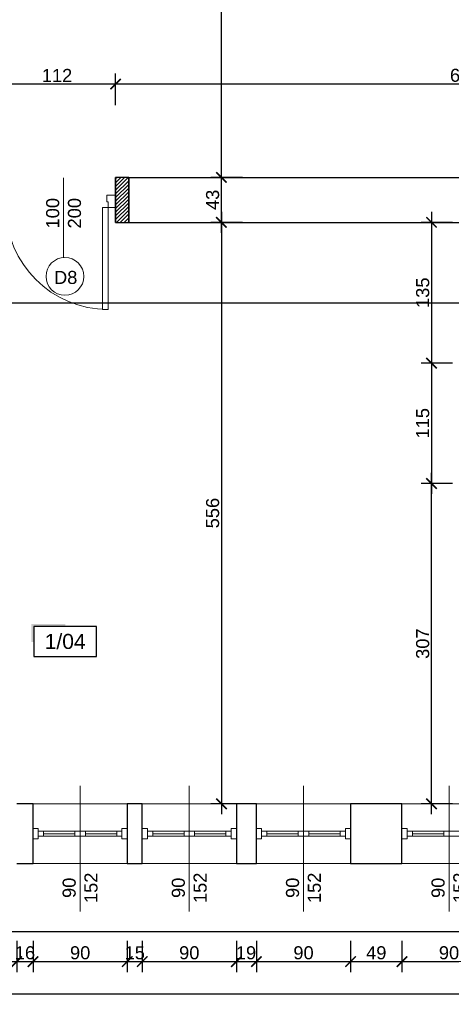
# Model space of a CAD drawing. Header units: millimetres. Extents: x 2709036 to 2756280, y 168165 to 192362.
# Tile 100 of 192: x 2720852 to 2721265, y 185626 to 186567. Entities that reach past the tile are written whole.
import ezdxf
from ezdxf.enums import TextEntityAlignment as Align

# ---------------------------------------------------------------- set-up
doc = ezdxf.new("R2010")
doc.units = ezdxf.units.MM
doc.header["$MEASUREMENT"] = 0
doc.linetypes.add('HIDDEN2', pattern=[4.7625, 3.175, -1.5875])
doc.layers.add('6 - OPISY', color=7, linetype='Continuous')
for name, color, linetype, lineweight in [('__MAZ_OPIS_STOLARKA', 7, 'Continuous', 0), ('__MAZ_SCHODY', 7, 'Continuous', 0), ('__MAZ_STOLARKA DRZWIOWA NOWA', 7, 'Continuous', 9), ('__MAZ_STOLARKA OKIENNA', 7, 'Continuous', 9), ('__MAZ_WYMIARY', 7, 'Continuous', 9), ('__MAZ_ŚCIANY ISTNIEJĄCE', 7, 'Continuous', 30)]:
    doc.layers.add(name, color=color, linetype=linetype, lineweight=lineweight)
doc.styles.add('Arial', font='arial.ttf')
doc.styles.add('Dimensions', font='arial.ttf')
doc.styles.get("Standard").update_dxf_attribs({"font": 'arial.ttf'})
doc.styles.add('styl1', font='arial.ttf')
doc.dimstyles.new('100', dxfattribs={"dimtxt": 10, "dimasz": 10, "dimexe": 18, "dimexo": 15, "dimgap": 9, "dimtad": 1, "dimdec": 1, "dimrnd": 0.5, "dimdsep": 46, "dimtxsty": 'Dimensions', "dimblk": 'ARCHTICK', "dimcen": 9, "dimdle": 10, "dimadec": 1, "dimazin": 2, "dimtfac": 1, "dimtdec": 4, "dimtofl": 0, "dimtmove": 2, "dimatfit": 3, "dimfxl": 1, "dimtolj": 1, "dimtzin": 0, "dimarcsym": 0})

# ---------------------------------------------------------------- blocks, each defined once
blk = doc.blocks.new('*U9')
at = {"ltscale": 10}
blk.add_hatch(color=256, dxfattribs=at).paths.add_polyline_path([(0, 26), (-25, 26), (-27, 26), (-27, 11.46), (-25, 11.46), (-25, 24), (0, 24)])
blk.add_lwpolyline([(-25, 0), (25, 0), (25, 24), (-25, 24)], close=True, dxfattribs=at)
at = {"layer": '6 - OPISY'}
for tag, p in [('NRPOM', (0, 6)), ('WYSPOM', (3.39, -15.66))]:
    blk.add_attdef(tag, text='', height=12, dxfattribs=at).set_placement(p, align=Align.CENTER)
blk = doc.blocks.new('_ArchTick')
at = {"color": 0, "linetype": 'ByBlock', "const_width": 0.15}
blk.add_lwpolyline([(-0.5, -0.5), (0.5, 0.5)], dxfattribs=at)
blk = doc.blocks.new('*D39')
at = {"layer": '__MAZ_WYMIARY', "color": 0, "lineweight": -2}
for p, q in [((2720943.8, 186485.7), (2720943.8, 186515.7)), ((2721612.3, 186485.7), (2721612.3, 186515.7)), ((2721622.3, 186505.7), (2720933.8, 186505.7))]:
    blk.add_line(p, q, dxfattribs=at)
at = {"layer": 'Defpoints', "color": 0, "lineweight": 30}
for p in [(2720943.8, 186505.7), (2720943.8, 186416.55), (2721612.3, 186416.55)]:
    blk.add_point(p, dxfattribs=at)
at = {"layer": '__MAZ_WYMIARY', "color": 0, "lineweight": -2, "xscale": 10, "yscale": 10, "zscale": 10, "rotation": 180}
blk.add_blockref('_ArchTick', (2720943.8, 186505.7), dxfattribs=at)
at = {"layer": '__MAZ_WYMIARY', "color": 0, "lineweight": -2, "xscale": 10, "yscale": 10, "zscale": 10}
blk.add_blockref('_ArchTick', (2721612.3, 186505.7), dxfattribs=at)
at = {"layer": '__MAZ_WYMIARY', "color": 0, "lineweight": 5, "insert": (2721278.05, 186514.08), "char_height": 12.5, "attachment_point": 5, "style": 'Arial'}
blk.add_mtext('\\A1;669', dxfattribs=at)
blk = doc.blocks.new('*D40')
at = {"layer": '__MAZ_WYMIARY', "color": 0, "lineweight": -2}
for p, q in [((2720831.8, 186485.7), (2720831.8, 186515.7)), ((2720943.8, 186485.7), (2720943.8, 186515.7)), ((2720953.8, 186505.7), (2720821.8, 186505.7))]:
    blk.add_line(p, q, dxfattribs=at)
at = {"layer": 'Defpoints', "color": 0, "lineweight": 30}
for p in [(2720831.8, 186505.7), (2720831.8, 186416.55), (2720943.8, 186416.55)]:
    blk.add_point(p, dxfattribs=at)
at = {"layer": '__MAZ_WYMIARY', "color": 0, "lineweight": -2, "xscale": 10, "yscale": 10, "zscale": 10, "rotation": 180}
blk.add_blockref('_ArchTick', (2720831.8, 186505.7), dxfattribs=at)
at = {"layer": '__MAZ_WYMIARY', "color": 0, "lineweight": -2, "xscale": 10, "yscale": 10, "zscale": 10}
blk.add_blockref('_ArchTick', (2720943.8, 186505.7), dxfattribs=at)
at = {"layer": '__MAZ_WYMIARY', "color": 0, "lineweight": 5, "insert": (2720887.8, 186513.98), "char_height": 12.5, "attachment_point": 5, "style": 'Arial'}
blk.add_mtext('\\A1;112', dxfattribs=at)
blk = doc.blocks.new('*D42')
at = {"layer": '__MAZ_WYMIARY', "color": 0, "lineweight": -2}
for p, q in [((2721245.83, 186383.55), (2721245.83, 186228.93)), ((2721265.83, 186373.55), (2721235.83, 186373.55)), ((2721265.83, 186238.93), (2721235.83, 186238.93))]:
    blk.add_line(p, q, dxfattribs=at)
at = {"layer": 'Defpoints', "color": 0, "lineweight": 30}
for p in [(2721306.3, 186373.55), (2721245.83, 186238.93), (2721306.3, 186238.93)]:
    blk.add_point(p, dxfattribs=at)
at = {"layer": '__MAZ_WYMIARY', "color": 0, "lineweight": -2, "xscale": 10, "yscale": 10, "zscale": 10}
for p, rotation in [((2721245.83, 186373.55), 90), ((2721245.83, 186238.93), 270)]:
    blk.add_blockref('_ArchTick', p, dxfattribs=dict(at, rotation=rotation))
at = {"layer": '__MAZ_WYMIARY', "color": 0, "lineweight": 5, "insert": (2721237.45, 186306.24), "char_height": 12.5, "attachment_point": 5, "rotation": 90, "style": 'Arial'}
blk.add_mtext('\\A1;135', dxfattribs=at)
blk = doc.blocks.new('*D43')
at = {"layer": '__MAZ_WYMIARY', "color": 0, "lineweight": -2}
for p, q in [((2721245.83, 186248.93), (2721245.83, 186113.93)), ((2721265.83, 186238.93), (2721235.83, 186238.93)), ((2721265.83, 186123.93), (2721235.83, 186123.93))]:
    blk.add_line(p, q, dxfattribs=at)
at = {"layer": 'Defpoints', "color": 0, "lineweight": 30}
for p in [(2721306.3, 186238.93), (2721245.83, 186123.93), (2721309.3, 186123.93)]:
    blk.add_point(p, dxfattribs=at)
at = {"layer": '__MAZ_WYMIARY', "color": 0, "lineweight": -2, "xscale": 10, "yscale": 10, "zscale": 10}
for p, rotation in [((2721245.83, 186238.93), 90), ((2721245.83, 186123.93), 270)]:
    blk.add_blockref('_ArchTick', p, dxfattribs=dict(at, rotation=rotation))
at = {"layer": '__MAZ_WYMIARY', "color": 0, "lineweight": 5, "insert": (2721237.45, 186181.43), "char_height": 12.5, "attachment_point": 5, "rotation": 90, "style": 'Arial'}
blk.add_mtext('\\A1;115', dxfattribs=at)
blk = doc.blocks.new('*D44')
at = {"layer": '__MAZ_WYMIARY', "color": 0, "lineweight": -2}
for p, q in [((2721245.83, 185807.55), (2721245.83, 186133.93)), ((2721265.83, 186123.93), (2721235.83, 186123.93)), ((2721265.83, 185817.55), (2721235.83, 185817.55))]:
    blk.add_line(p, q, dxfattribs=at)
at = {"layer": 'Defpoints', "color": 0, "lineweight": 30}
for p in [(2721245.83, 186123.93), (2721309.3, 186123.93), (2721309.3, 185817.55)]:
    blk.add_point(p, dxfattribs=at)
at = {"layer": '__MAZ_WYMIARY', "color": 0, "lineweight": -2, "xscale": 10, "yscale": 10, "zscale": 10}
for p, rotation in [((2721245.83, 186123.93), 90), ((2721245.83, 185817.55), 270)]:
    blk.add_blockref('_ArchTick', p, dxfattribs=dict(at, rotation=rotation))
at = {"layer": '__MAZ_WYMIARY', "color": 0, "lineweight": 5, "insert": (2721237.45, 185970.74), "char_height": 12.5, "attachment_point": 5, "rotation": 90, "style": 'Arial'}
blk.add_mtext('\\A1;307', dxfattribs=at)
blk = doc.blocks.new('*D356')
at = {"layer": '__MAZ_WYMIARY', "color": 0, "lineweight": -2}
for p, q in [((2721044.99, 186383.55), (2721044.99, 185807.55)), ((2721064.99, 186373.55), (2721034.99, 186373.55)), ((2721064.99, 185817.55), (2721034.99, 185817.55))]:
    blk.add_line(p, q, dxfattribs=at)
at = {"layer": 'Defpoints', "color": 0, "lineweight": 30}
for p in [(2721096.92, 186373.55), (2721044.99, 185817.55), (2721096.92, 185817.55)]:
    blk.add_point(p, dxfattribs=at)
at = {"layer": '__MAZ_WYMIARY', "color": 0, "lineweight": -2, "xscale": 10, "yscale": 10, "zscale": 10}
for p, rotation in [((2721044.99, 186373.55), 90), ((2721044.99, 185817.55), 270)]:
    blk.add_blockref('_ArchTick', p, dxfattribs=dict(at, rotation=rotation))
at = {"layer": '__MAZ_WYMIARY', "color": 0, "lineweight": 5, "insert": (2721036.61, 186095.55), "char_height": 12.5, "attachment_point": 5, "rotation": 90, "style": 'Arial'}
blk.add_mtext('\\A1;556', dxfattribs=at)
blk = doc.blocks.new('*D424')
at = {"layer": '__MAZ_WYMIARY', "color": 0, "lineweight": -2}
for p, q in [((2721044.99, 186363.55), (2721044.99, 186426.55)), ((2721064.99, 186416.55), (2721034.99, 186416.55)), ((2721064.99, 186373.55), (2721034.99, 186373.55))]:
    blk.add_line(p, q, dxfattribs=at)
at = {"layer": 'Defpoints', "color": 0, "lineweight": 30}
for p in [(2721044.99, 186416.55), (2721139.98, 186416.55), (2721139.98, 186373.55)]:
    blk.add_point(p, dxfattribs=at)
at = {"layer": '__MAZ_WYMIARY', "color": 0, "lineweight": -2, "xscale": 10, "yscale": 10, "zscale": 10}
for p, rotation in [((2721044.99, 186416.55), 90), ((2721044.99, 186373.55), 270)]:
    blk.add_blockref('_ArchTick', p, dxfattribs=dict(at, rotation=rotation))
at = {"layer": '__MAZ_WYMIARY', "color": 0, "lineweight": 5, "insert": (2721036.6, 186395.05), "char_height": 12.5, "attachment_point": 5, "rotation": 90, "style": 'Arial'}
blk.add_mtext('\\A1;43', dxfattribs=at)
blk = doc.blocks.new('*D425')
at = {"layer": '__MAZ_WYMIARY', "color": 0, "lineweight": -2}
for p, q in [((2721044.99, 186406.55), (2721044.99, 187000.55)), ((2721049.99, 186990.55), (2721034.99, 186990.55)), ((2721049.99, 186416.55), (2721034.99, 186416.55))]:
    blk.add_line(p, q, dxfattribs=at)
at = {"layer": 'Defpoints', "color": 0, "lineweight": 30}
for p in [(2721044.99, 186990.55), (2721064.99, 186990.55), (2721064.99, 186416.55)]:
    blk.add_point(p, dxfattribs=at)
at = {"layer": '__MAZ_WYMIARY', "color": 0, "lineweight": -2, "xscale": 10, "yscale": 10, "zscale": 10}
for p, rotation in [((2721044.99, 186990.55), 90), ((2721044.99, 186416.55), 270)]:
    blk.add_blockref('_ArchTick', p, dxfattribs=dict(at, rotation=rotation))
at = {"layer": '__MAZ_WYMIARY', "color": 0, "lineweight": 5, "insert": (2721036.63, 186703.55), "char_height": 12.5, "attachment_point": 5, "rotation": 90, "style": 'Arial'}
blk.add_mtext('\\A1;574', dxfattribs=at)
blk = doc.blocks.new('*D445')
at = {"layer": '__MAZ_WYMIARY', "color": 0, "lineweight": -2}
for p, q in [((2720272.22, 185715.26), (2720272.22, 185685.26)), ((2721309.3, 185715.26), (2721309.3, 185685.26)), ((2721319.3, 185695.26), (2720262.22, 185695.26))]:
    blk.add_line(p, q, dxfattribs=at)
at = {"layer": 'Defpoints', "color": 0, "lineweight": 30}
for p in [(2720272.22, 185867.65), (2721309.3, 185867.65), (2720272.22, 185695.26)]:
    blk.add_point(p, dxfattribs=at)
at = {"layer": '__MAZ_WYMIARY', "color": 0, "lineweight": -2, "xscale": 10, "yscale": 10, "zscale": 10, "rotation": 180}
blk.add_blockref('_ArchTick', (2720272.22, 185695.26), dxfattribs=at)
at = {"layer": '__MAZ_WYMIARY', "color": 0, "lineweight": -2, "xscale": 10, "yscale": 10, "zscale": 10}
blk.add_blockref('_ArchTick', (2721309.3, 185695.26), dxfattribs=at)
at = {"layer": '__MAZ_WYMIARY', "color": 0, "lineweight": 5, "insert": (2720790.76, 185703.65), "char_height": 12.5, "attachment_point": 5, "style": 'Arial'}
blk.add_mtext('\\A1;1037', dxfattribs=at)
blk = doc.blocks.new('*D478')
at = {"layer": '__MAZ_WYMIARY', "color": 0, "lineweight": -2}
for p, q in [((2720759.3, 185686.71), (2720759.3, 185656.71)), ((2720849.3, 185686.71), (2720849.3, 185656.71)), ((2720749.3, 185666.71), (2720859.3, 185666.71))]:
    blk.add_line(p, q, dxfattribs=at)
at = {"layer": 'Defpoints', "color": 0, "lineweight": 30}
for p in [(2720759.3, 185760.42), (2720849.3, 185760.42), (2720849.3, 185666.71)]:
    blk.add_point(p, dxfattribs=at)
at = {"layer": '__MAZ_WYMIARY', "color": 0, "lineweight": -2, "xscale": 10, "yscale": 10, "zscale": 10, "rotation": 180}
blk.add_blockref('_ArchTick', (2720759.3, 185666.71), dxfattribs=at)
at = {"layer": '__MAZ_WYMIARY', "color": 0, "lineweight": -2, "xscale": 10, "yscale": 10, "zscale": 10}
blk.add_blockref('_ArchTick', (2720849.3, 185666.71), dxfattribs=at)
at = {"layer": '__MAZ_WYMIARY', "color": 0, "lineweight": 5, "insert": (2720804.3, 185675.09), "char_height": 12.5, "attachment_point": 5, "style": 'Arial'}
blk.add_mtext('\\A1;90', dxfattribs=at)
blk = doc.blocks.new('*D479')
at = {"layer": '__MAZ_WYMIARY', "color": 0, "lineweight": -2}
for p, q in [((2720849.3, 185686.71), (2720849.3, 185656.71)), ((2720864.9, 185686.71), (2720864.9, 185656.71)), ((2720839.3, 185666.71), (2720874.9, 185666.71))]:
    blk.add_line(p, q, dxfattribs=at)
at = {"layer": 'Defpoints', "color": 0, "lineweight": 30}
for p in [(2720849.3, 185760.36), (2720864.9, 185760.36), (2720864.9, 185666.71)]:
    blk.add_point(p, dxfattribs=at)
at = {"layer": '__MAZ_WYMIARY', "color": 0, "lineweight": -2, "xscale": 10, "yscale": 10, "zscale": 10, "rotation": 180}
blk.add_blockref('_ArchTick', (2720849.3, 185666.71), dxfattribs=at)
at = {"layer": '__MAZ_WYMIARY', "color": 0, "lineweight": -2, "xscale": 10, "yscale": 10, "zscale": 10}
blk.add_blockref('_ArchTick', (2720864.9, 185666.71), dxfattribs=at)
at = {"layer": '__MAZ_WYMIARY', "color": 0, "lineweight": 5, "insert": (2720857.1, 185675.09), "char_height": 12.5, "attachment_point": 5, "style": 'Arial'}
blk.add_mtext('\\A1;16', dxfattribs=at)
blk = doc.blocks.new('*D480')
at = {"layer": '__MAZ_WYMIARY', "color": 0, "lineweight": -2}
for p, q in [((2720864.9, 185686.71), (2720864.9, 185656.71)), ((2720954.9, 185686.71), (2720954.9, 185656.71)), ((2720854.9, 185666.71), (2720964.9, 185666.71))]:
    blk.add_line(p, q, dxfattribs=at)
at = {"layer": 'Defpoints', "color": 0, "lineweight": 30}
for p in [(2720864.9, 185760.55), (2720954.9, 185760.55), (2720954.9, 185666.71)]:
    blk.add_point(p, dxfattribs=at)
at = {"layer": '__MAZ_WYMIARY', "color": 0, "lineweight": -2, "xscale": 10, "yscale": 10, "zscale": 10, "rotation": 180}
blk.add_blockref('_ArchTick', (2720864.9, 185666.71), dxfattribs=at)
at = {"layer": '__MAZ_WYMIARY', "color": 0, "lineweight": -2, "xscale": 10, "yscale": 10, "zscale": 10}
blk.add_blockref('_ArchTick', (2720954.9, 185666.71), dxfattribs=at)
at = {"layer": '__MAZ_WYMIARY', "color": 0, "lineweight": 5, "insert": (2720909.9, 185675.09), "char_height": 12.5, "attachment_point": 5, "style": 'Arial'}
blk.add_mtext('\\A1;90', dxfattribs=at)
blk = doc.blocks.new('*D481')
at = {"layer": '__MAZ_WYMIARY', "color": 0, "lineweight": -2}
for p, q in [((2720954.9, 185686.71), (2720954.9, 185656.71)), ((2720969.27, 185686.71), (2720969.27, 185656.71)), ((2720944.9, 185666.71), (2720979.27, 185666.71))]:
    blk.add_line(p, q, dxfattribs=at)
at = {"layer": 'Defpoints', "color": 0, "lineweight": 30}
for p in [(2720954.9, 185760.55), (2720969.27, 185760.55), (2720969.27, 185666.71)]:
    blk.add_point(p, dxfattribs=at)
at = {"layer": '__MAZ_WYMIARY', "color": 0, "lineweight": -2, "xscale": 10, "yscale": 10, "zscale": 10, "rotation": 180}
blk.add_blockref('_ArchTick', (2720954.9, 185666.71), dxfattribs=at)
at = {"layer": '__MAZ_WYMIARY', "color": 0, "lineweight": -2, "xscale": 10, "yscale": 10, "zscale": 10}
blk.add_blockref('_ArchTick', (2720969.27, 185666.71), dxfattribs=at)
at = {"layer": '__MAZ_WYMIARY', "color": 0, "lineweight": 5, "insert": (2720962.09, 185675.09), "char_height": 12.5, "attachment_point": 5, "style": 'Arial'}
blk.add_mtext('\\A1;15', dxfattribs=at)
blk = doc.blocks.new('*D482')
at = {"layer": '__MAZ_WYMIARY', "color": 0, "lineweight": -2}
for p, q in [((2720969.27, 185686.71), (2720969.27, 185656.71)), ((2721059.27, 185686.71), (2721059.27, 185656.71)), ((2720959.27, 185666.71), (2721069.27, 185666.71))]:
    blk.add_line(p, q, dxfattribs=at)
at = {"layer": 'Defpoints', "color": 0, "lineweight": 30}
for p in [(2720969.27, 185760.49), (2721059.27, 185760.49), (2721059.27, 185666.71)]:
    blk.add_point(p, dxfattribs=at)
at = {"layer": '__MAZ_WYMIARY', "color": 0, "lineweight": -2, "xscale": 10, "yscale": 10, "zscale": 10, "rotation": 180}
blk.add_blockref('_ArchTick', (2720969.27, 185666.71), dxfattribs=at)
at = {"layer": '__MAZ_WYMIARY', "color": 0, "lineweight": -2, "xscale": 10, "yscale": 10, "zscale": 10}
blk.add_blockref('_ArchTick', (2721059.27, 185666.71), dxfattribs=at)
at = {"layer": '__MAZ_WYMIARY', "color": 0, "lineweight": 5, "insert": (2721014.27, 185675.09), "char_height": 12.5, "attachment_point": 5, "style": 'Arial'}
blk.add_mtext('\\A1;90', dxfattribs=at)
blk = doc.blocks.new('*D483')
at = {"layer": '__MAZ_WYMIARY', "color": 0, "lineweight": -2}
for p, q in [((2721059.27, 185686.71), (2721059.27, 185656.71)), ((2721078.46, 185686.71), (2721078.46, 185656.71)), ((2721049.27, 185666.71), (2721088.46, 185666.71))]:
    blk.add_line(p, q, dxfattribs=at)
at = {"layer": 'Defpoints', "color": 0, "lineweight": 30}
for p in [(2721059.27, 185760.55), (2721078.46, 185760.55), (2721078.46, 185666.71)]:
    blk.add_point(p, dxfattribs=at)
at = {"layer": '__MAZ_WYMIARY', "color": 0, "lineweight": -2, "xscale": 10, "yscale": 10, "zscale": 10, "rotation": 180}
blk.add_blockref('_ArchTick', (2721059.27, 185666.71), dxfattribs=at)
at = {"layer": '__MAZ_WYMIARY', "color": 0, "lineweight": -2, "xscale": 10, "yscale": 10, "zscale": 10}
blk.add_blockref('_ArchTick', (2721078.46, 185666.71), dxfattribs=at)
at = {"layer": '__MAZ_WYMIARY', "color": 0, "lineweight": 5, "insert": (2721068.46, 185675.09), "char_height": 12.5, "attachment_point": 5, "style": 'Arial'}
blk.add_mtext('\\A1;19', dxfattribs=at)
blk = doc.blocks.new('*D484')
at = {"layer": '__MAZ_WYMIARY', "color": 0, "lineweight": -2}
for p, q in [((2721078.46, 185686.71), (2721078.46, 185656.71)), ((2721168.46, 185686.71), (2721168.46, 185656.71)), ((2721068.46, 185666.71), (2721178.46, 185666.71))]:
    blk.add_line(p, q, dxfattribs=at)
at = {"layer": 'Defpoints', "color": 0, "lineweight": 30}
for p in [(2721078.46, 185760.55), (2721168.46, 185760.55), (2721168.46, 185666.71)]:
    blk.add_point(p, dxfattribs=at)
at = {"layer": '__MAZ_WYMIARY', "color": 0, "lineweight": -2, "xscale": 10, "yscale": 10, "zscale": 10, "rotation": 180}
blk.add_blockref('_ArchTick', (2721078.46, 185666.71), dxfattribs=at)
at = {"layer": '__MAZ_WYMIARY', "color": 0, "lineweight": -2, "xscale": 10, "yscale": 10, "zscale": 10}
blk.add_blockref('_ArchTick', (2721168.46, 185666.71), dxfattribs=at)
at = {"layer": '__MAZ_WYMIARY', "color": 0, "lineweight": 5, "insert": (2721123.46, 185675.09), "char_height": 12.5, "attachment_point": 5, "style": 'Arial'}
blk.add_mtext('\\A1;90', dxfattribs=at)
blk = doc.blocks.new('*D485')
at = {"layer": '__MAZ_WYMIARY', "color": 0, "lineweight": -2}
for p, q in [((2721168.46, 185686.71), (2721168.46, 185656.71)), ((2721217.61, 185686.71), (2721217.61, 185656.71)), ((2721158.46, 185666.71), (2721227.61, 185666.71))]:
    blk.add_line(p, q, dxfattribs=at)
at = {"layer": 'Defpoints', "color": 0, "lineweight": 30}
for p in [(2721168.46, 185760.49), (2721217.61, 185760.55), (2721217.61, 185666.71)]:
    blk.add_point(p, dxfattribs=at)
at = {"layer": '__MAZ_WYMIARY', "color": 0, "lineweight": -2, "xscale": 10, "yscale": 10, "zscale": 10, "rotation": 180}
blk.add_blockref('_ArchTick', (2721168.46, 185666.71), dxfattribs=at)
at = {"layer": '__MAZ_WYMIARY', "color": 0, "lineweight": -2, "xscale": 10, "yscale": 10, "zscale": 10}
blk.add_blockref('_ArchTick', (2721217.61, 185666.71), dxfattribs=at)
at = {"layer": '__MAZ_WYMIARY', "color": 0, "lineweight": 5, "insert": (2721193.04, 185675.09), "char_height": 12.5, "attachment_point": 5, "style": 'Arial'}
blk.add_mtext('\\A1;49', dxfattribs=at)
blk = doc.blocks.new('*D486')
at = {"layer": '__MAZ_WYMIARY', "color": 0, "lineweight": -2}
for p, q in [((2721217.61, 185686.71), (2721217.61, 185656.71)), ((2721307.61, 185686.71), (2721307.61, 185656.71)), ((2721207.61, 185666.71), (2721317.61, 185666.71))]:
    blk.add_line(p, q, dxfattribs=at)
at = {"layer": 'Defpoints', "color": 0, "lineweight": 30}
for p in [(2721217.61, 185760.55), (2721307.61, 185760.55), (2721307.61, 185666.71)]:
    blk.add_point(p, dxfattribs=at)
at = {"layer": '__MAZ_WYMIARY', "color": 0, "lineweight": -2, "xscale": 10, "yscale": 10, "zscale": 10, "rotation": 180}
blk.add_blockref('_ArchTick', (2721217.61, 185666.71), dxfattribs=at)
at = {"layer": '__MAZ_WYMIARY', "color": 0, "lineweight": -2, "xscale": 10, "yscale": 10, "zscale": 10}
blk.add_blockref('_ArchTick', (2721307.61, 185666.71), dxfattribs=at)
at = {"layer": '__MAZ_WYMIARY', "color": 0, "lineweight": 5, "insert": (2721262.61, 185675.09), "char_height": 12.5, "attachment_point": 5, "style": 'Arial'}
blk.add_mtext('\\A1;90', dxfattribs=at)
blk = doc.blocks.new('*D494')
at = {"layer": '__MAZ_WYMIARY', "color": 0, "lineweight": -2}
for p, q in [((2719113.3, 185655.9), (2719113.3, 185625.9)), ((2721912.3, 185655.9), (2721912.3, 185625.9)), ((2719103.3, 185635.9), (2721922.3, 185635.9))]:
    blk.add_line(p, q, dxfattribs=at)
at = {"layer": 'Defpoints', "color": 0, "lineweight": 30}
for p in [(2719113.3, 185760.55), (2721912.3, 185760.55), (2721912.3, 185635.9)]:
    blk.add_point(p, dxfattribs=at)
at = {"layer": '__MAZ_WYMIARY', "color": 0, "lineweight": -2, "xscale": 10, "yscale": 10, "zscale": 10, "rotation": 180}
blk.add_blockref('_ArchTick', (2719113.3, 185635.9), dxfattribs=at)
at = {"layer": '__MAZ_WYMIARY', "color": 0, "lineweight": -2, "xscale": 10, "yscale": 10, "zscale": 10}
blk.add_blockref('_ArchTick', (2721912.3, 185635.9), dxfattribs=at)
at = {"layer": '__MAZ_WYMIARY', "color": 0, "lineweight": 5, "insert": (2720512.8, 185644.28), "char_height": 12.5, "attachment_point": 5, "style": 'Arial'}
blk.add_mtext('\\A1;2799', dxfattribs=at)
blk = doc.blocks.new('*D508')
at = {"layer": '__MAZ_WYMIARY', "color": 0, "lineweight": -2}
for p, q in [((2720201, 186316.45), (2720201, 186286.45)), ((2721306.3, 186316.45), (2721306.3, 186286.45)), ((2720191, 186296.45), (2721316.3, 186296.45))]:
    blk.add_line(p, q, dxfattribs=at)
at = {"layer": 'Defpoints', "color": 0, "lineweight": 30}
for p in [(2720201, 186373.55), (2721306.3, 186373.55), (2721306.3, 186296.45)]:
    blk.add_point(p, dxfattribs=at)
at = {"layer": '__MAZ_WYMIARY', "color": 0, "lineweight": -2, "xscale": 10, "yscale": 10, "zscale": 10, "rotation": 180}
blk.add_blockref('_ArchTick', (2720201, 186296.45), dxfattribs=at)
at = {"layer": '__MAZ_WYMIARY', "color": 0, "lineweight": -2, "xscale": 10, "yscale": 10, "zscale": 10}
blk.add_blockref('_ArchTick', (2721306.3, 186296.45), dxfattribs=at)
at = {"layer": '__MAZ_WYMIARY', "color": 0, "lineweight": 5, "insert": (2720753.65, 186304.84), "char_height": 12.5, "attachment_point": 5, "style": 'Arial'}
blk.add_mtext('\\A1;1106', dxfattribs=at)
blk = doc.blocks.new('90')
at = {"color": 0, "linetype": 'Continuous', "lineweight": 5}
for p, q in [((30102.84, -38884.85), (30102.84, -38878.44)), ((30113.27, -38878.44), (30113.27, -38885.98)), ((30107.55, -38884.85), (30102.84, -38884.85)), ((30107.55, -38885.98), (30107.55, -38884.85)), ((30113.27, -38885.98), (30107.55, -38885.98)), ((30015.67, -38967.31), (30015.67, -38972.02)), ((30102.84, -38967.31), (30015.67, -38967.31)), ((30015.67, -38967.31), (30015.67, -38972.02)), ((30015.67, -38972.02), (30102.84, -38972.02)), ((30102.84, -38972.02), (30102.84, -38967.31)), ((30102.84, -38978.44), (30102.84, -38972.02)), ((30102.84, -38972.02), (30107.55, -38972.02)), ((30107.55, -38972.02), (30107.55, -38970.89)), ((30107.55, -38970.89), (30113.27, -38970.89)), ((30113.27, -38970.89), (30113.27, -38978.44))]:
    blk.add_line(p, q, dxfattribs=at)
blk.add_arc((30102.84, -38972.02), 87.17, 90, 180, dxfattribs=at)

msp = doc.modelspace()

# ---------------------------------------------------------------- hatches: boundary and pattern name
at = {"layer": '__MAZ_ŚCIANY ISTNIEJĄCE', "lineweight": 0, "ltscale": 15}
h = msp.add_hatch(dxfattribs=at)
h.set_pattern_fill('ANSI31', color=252, scale=20)
h.paths.add_polyline_path([(2720943.8, 186416.55), (2720956.3, 186416.55), (2720956.3, 186373.55), (2720943.8, 186373.55)])

# ---------------------------------------------------------------- linework, layer by layer
at = {"layer": '__MAZ_OPIS_STOLARKA', "color": 252}
for points in [[(2720894.13, 186339.97), (2720894.13, 186416.15)], [(2720909.9, 185714.54), (2720909.9, 185834.76)], [(2721014.27, 185714.54), (2721014.27, 185834.76)], [(2721123.46, 185714.54), (2721123.46, 185834.76)], [(2721262.61, 185714.54), (2721262.61, 185834.76)]]:
    msp.add_lwpolyline(points, dxfattribs=at)
msp.add_circle((2720895.37, 186321.9), 18.07, dxfattribs=at)
at = {"layer": '__MAZ_SCHODY', "color": 252, "linetype": 'HIDDEN2', "lineweight": 5}
for p, q in [((2720954.9, 185817.55), (2720864.9, 185817.55)), ((2721059.27, 185817.55), (2720969.27, 185817.55)), ((2721168.46, 185817.55), (2721078.46, 185817.55)), ((2721307.61, 185817.55), (2721217.61, 185817.55)), ((2720864.9, 185760.55), (2720954.9, 185760.55)), ((2720969.27, 185760.55), (2721059.27, 185760.55)), ((2721078.46, 185760.55), (2721168.46, 185760.55)), ((2721217.61, 185760.55), (2721307.61, 185760.55))]:
    msp.add_line(p, q, dxfattribs=at)
at = {"layer": '__MAZ_STOLARKA OKIENNA', "color": 252, "linetype": 'Continuous'}
for p, q in [((2720864.9, 185817.55), (2720954.9, 185817.55)), ((2720969.27, 185817.55), (2721059.27, 185817.55)), ((2721078.46, 185817.55), (2721168.46, 185817.55)), ((2721217.61, 185817.55), (2721307.61, 185817.55)), ((2720874.9, 185786.55), (2720874.9, 185791.55)), ((2720874.9, 185789.05), (2720904.9, 185789.05)), ((2720904.9, 185786.55), (2720904.9, 185791.55)), ((2720914.9, 185786.55), (2720914.9, 185791.55)), ((2720944.9, 185789.05), (2720914.9, 185789.05)), ((2720944.9, 185786.55), (2720944.9, 185791.55)), ((2720979.27, 185786.55), (2720979.27, 185791.55)), ((2720979.27, 185789.05), (2721009.27, 185789.05)), ((2721009.27, 185786.55), (2721009.27, 185791.55)), ((2721019.27, 185786.55), (2721019.27, 185791.55)), ((2721049.27, 185789.05), (2721019.27, 185789.05)), ((2721049.27, 185786.55), (2721049.27, 185791.55)), ((2721088.46, 185786.55), (2721088.46, 185791.55)), ((2721088.46, 185789.05), (2721118.46, 185789.05)), ((2721118.46, 185786.55), (2721118.46, 185791.55)), ((2721128.46, 185786.55), (2721128.46, 185791.55)), ((2721158.46, 185789.05), (2721128.46, 185789.05)), ((2721158.46, 185786.55), (2721158.46, 185791.55)), ((2721227.61, 185786.55), (2721227.61, 185791.55)), ((2721227.61, 185789.05), (2721257.61, 185789.05)), ((2721257.61, 185786.55), (2721257.61, 185791.55)), ((2720864.9, 185760.55), (2720954.9, 185760.55)), ((2720969.27, 185760.55), (2721059.27, 185760.55)), ((2721078.46, 185760.55), (2721168.46, 185760.55)), ((2721217.61, 185760.55), (2721307.61, 185760.55))]:
    msp.add_line(p, q, dxfattribs=at)
for points in [[(2720869.9, 185794.05), (2720864.9, 185794.05), (2720864.9, 185784.05), (2720869.9, 185784.05)], [(2720869.9, 185786.55), (2720869.9, 185791.55), (2720909.9, 185791.55), (2720909.9, 185786.55)], [(2720949.9, 185786.55), (2720949.9, 185791.55), (2720909.9, 185791.55), (2720909.9, 185786.55)], [(2720949.9, 185794.05), (2720954.9, 185794.05), (2720954.9, 185784.05), (2720949.9, 185784.05)], [(2720974.27, 185794.05), (2720969.27, 185794.05), (2720969.27, 185784.05), (2720974.27, 185784.05)], [(2720974.27, 185786.55), (2720974.27, 185791.55), (2721014.27, 185791.55), (2721014.27, 185786.55)], [(2721054.27, 185786.55), (2721054.27, 185791.55), (2721014.27, 185791.55), (2721014.27, 185786.55)], [(2721054.27, 185794.05), (2721059.27, 185794.05), (2721059.27, 185784.05), (2721054.27, 185784.05)], [(2721083.46, 185794.05), (2721078.46, 185794.05), (2721078.46, 185784.05), (2721083.46, 185784.05)], [(2721083.46, 185786.55), (2721083.46, 185791.55), (2721123.46, 185791.55), (2721123.46, 185786.55)], [(2721163.46, 185786.55), (2721163.46, 185791.55), (2721123.46, 185791.55), (2721123.46, 185786.55)], [(2721163.46, 185794.05), (2721168.46, 185794.05), (2721168.46, 185784.05), (2721163.46, 185784.05)], [(2721222.61, 185794.05), (2721217.61, 185794.05), (2721217.61, 185784.05), (2721222.61, 185784.05)], [(2721222.61, 185786.55), (2721222.61, 185791.55), (2721262.61, 185791.55), (2721262.61, 185786.55)], [(2721302.61, 185786.55), (2721302.61, 185791.55), (2721262.61, 185791.55), (2721262.61, 185786.55)]]:
    msp.add_lwpolyline(points, close=True, dxfattribs=at)
at = {"layer": '__MAZ_ŚCIANY ISTNIEJĄCE', "color": 252, "ltscale": 15}
for p, q in [((2720943.8, 186416.55), (2720943.8, 186373.55)), ((2720943.8, 186373.55), (2720943.8, 186416.55)), ((2720956.3, 186416.55), (2721612.3, 186416.55)), ((2720956.3, 186416.55), (2720956.3, 186373.55)), ((2720956.3, 186373.55), (2721306.3, 186373.55)), ((2720864.9, 185817.55), (2720849.3, 185817.55)), ((2720864.9, 185760.55), (2720864.9, 185817.55)), ((2720954.9, 185817.55), (2720954.9, 185760.55)), ((2720969.27, 185817.55), (2720954.9, 185817.55)), ((2720969.27, 185760.55), (2720969.27, 185817.55)), ((2721059.27, 185817.55), (2721059.27, 185760.55)), ((2721078.46, 185817.55), (2721059.27, 185817.55)), ((2721078.46, 185760.55), (2721078.46, 185817.55)), ((2721168.46, 185817.55), (2721168.46, 185760.55)), ((2721217.61, 185817.55), (2721168.46, 185817.55)), ((2721217.61, 185760.55), (2721217.61, 185817.55)), ((2720849.3, 185760.55), (2720864.9, 185760.55)), ((2720954.9, 185760.55), (2720969.27, 185760.55)), ((2721059.27, 185760.55), (2721078.46, 185760.55)), ((2721168.46, 185760.55), (2721217.61, 185760.55))]:
    msp.add_line(p, q, dxfattribs=at)
msp.add_lwpolyline([(2720956.3, 186416.55), (2720943.8, 186416.55), (2720943.8, 186373.55), (2720956.3, 186373.55)], close=True, dxfattribs=at)

# ---------------------------------------------------------------- block references
at = {"layer": '6 - OPISY', "color": 252, "xscale": 1.2, "yscale": 1.2, "zscale": 1.2}
msp.add_blockref('*U9', (2720895.59, 185958.45), dxfattribs=at).add_auto_attribs({'NRPOM': '1/04'})
at = {"layer": '__MAZ_STOLARKA DRZWIOWA NOWA', "color": 252, "lineweight": -2, "xscale": 1.119999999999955, "yscale": 1.119999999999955, "zscale": 1.119999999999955, "rotation": 89.99999998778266}
msp.add_blockref('90', (2677287.95, 152672.71), dxfattribs=at)

# ---------------------------------------------------------------- texts
at = {"layer": '__MAZ_OPIS_STOLARKA', "color": 252, "char_height": 12.5, "width": 38.3096, "attachment_point": 5, "rotation": 90, "style": 'styl1'}
for s, insert in [('100\\P\\pxqc;200', (2720894.13, 186382.27)), ('90\\P152', (2720909.9, 185737.26)), ('90\\P152', (2721014.27, 185737.26)), ('90\\P152', (2721123.46, 185737.26)), ('90\\P152', (2721262.61, 185737.26))]:
    msp.add_mtext(s, dxfattribs=dict(at, insert=insert))
at = {"layer": '__MAZ_OPIS_STOLARKA', "color": 252, "insert": (2720896.08, 186320.78), "char_height": 12.5, "width": 38.3096, "attachment_point": 5, "style": 'styl1'}
msp.add_mtext('\\pxqc;D8', dxfattribs=at)

# ---------------------------------------------------------------- dimensions: what is measured, and where the dimension line sits
at = {"layer": '__MAZ_WYMIARY', "color": 252, "lineweight": 5}
for base, p1, p2, picture, middle in [((2721044.99, 186990.55), (2721064.99, 186416.55), (2721064.99, 186990.55), '*D425', (2721036.63, 186703.55)), ((2721044.99, 186416.55), (2721139.98, 186373.55), (2721139.98, 186416.55), '*D424', (2721036.6, 186395.05)), ((2721044.99, 185817.55), (2721096.92, 186373.55), (2721096.92, 185817.55), '*D356', (2721036.61, 186095.55)), ((2721245.83, 186238.93), (2721306.3, 186373.55), (2721306.3, 186238.93), '*D42', (2721237.45, 186306.24)), ((2721245.83, 186123.93), (2721306.3, 186238.93), (2721309.3, 186123.93), '*D43', (2721237.45, 186181.43)), ((2721245.83, 186123.93), (2721309.3, 185817.55), (2721309.3, 186123.93), '*D44', (2721237.45, 185970.74))]:
    dim = msp.add_linear_dim(base=base, p1=p1, p2=p2, angle=90, dimstyle='100', override={"dimtxt": 12.5, "dimexe": 10, "dimgap": 2, "dimdec": 0, "dimtxsty": 'Arial', "dimtmove": 1, "dimfxl": 20, "dimfxlon": 1}, dxfattribs=at)
    dim.commit()
    dim.dimension.update_dxf_attribs({"geometry": picture, "text_midpoint": middle})
for base, p1, p2, picture, middle in [((2720831.8, 186505.7), (2720943.8, 186416.55), (2720831.8, 186416.55), '*D40', (2720887.8, 186513.98)), ((2720943.80255142, 186505.70256793), (2721612.30255142, 186416.54834009), (2720943.80255142, 186416.54834009), '*D39', (2721278.05255142, 186514.08473028)), ((2721306.3, 186296.45), (2720201, 186373.55), (2721306.3, 186373.55), '*D508', (2720753.65, 186304.84)), ((2720272.22, 185695.26), (2721309.3, 185867.65), (2720272.22, 185867.65), '*D445', (2720790.76, 185703.65)), ((2721912.3, 185635.9), (2719113.3, 185760.55), (2721912.3, 185760.55), '*D494', (2720512.8, 185644.28)), ((2720849.3, 185666.71), (2720759.3, 185760.42), (2720849.3, 185760.42), '*D478', (2720804.3, 185675.09)), ((2720954.9, 185666.71), (2720864.9, 185760.55), (2720954.9, 185760.55), '*D480', (2720909.9, 185675.09)), ((2721059.27, 185666.71), (2720969.27, 185760.49), (2721059.27, 185760.49), '*D482', (2721014.27, 185675.09)), ((2721168.46, 185666.71), (2721078.46, 185760.55), (2721168.46, 185760.55), '*D484', (2721123.46, 185675.09)), ((2721217.61, 185666.71), (2721168.46, 185760.49), (2721217.61, 185760.55), '*D485', (2721193.04, 185675.09)), ((2721307.61, 185666.71), (2721217.61, 185760.55), (2721307.61, 185760.55), '*D486', (2721262.61, 185675.09))]:
    dim = msp.add_linear_dim(base=base, p1=p1, p2=p2, dimstyle='100', override={"dimtxt": 12.5, "dimexe": 10, "dimgap": 2, "dimdec": 0, "dimtxsty": 'Arial', "dimtmove": 1, "dimfxl": 20, "dimfxlon": 1}, dxfattribs=at)
    dim.commit()
    dim.dimension.update_dxf_attribs({"geometry": picture, "text_midpoint": middle})
for base, p1, p2, picture, middle in [((2720864.9, 185666.71), (2720849.3, 185760.36), (2720864.9, 185760.36), '*D479', (2720857.1, 185666.71)), ((2720969.27, 185666.71), (2720954.9, 185760.55), (2720969.27, 185760.55), '*D481', (2720962.09, 185666.71)), ((2721078.46, 185666.71), (2721059.27, 185760.55), (2721078.46, 185760.55), '*D483', (2721068.46, 185666.71))]:
    dim = msp.add_linear_dim(base=base, p1=p1, p2=p2, dimstyle='100', override={"dimtxt": 12.5, "dimexe": 10, "dimgap": 2, "dimdec": 0, "dimtxsty": 'Arial', "dimtmove": 1, "dimfxl": 20, "dimfxlon": 1}, dxfattribs=at)
    dim.commit()
    dim.dimension.update_dxf_attribs({"geometry": picture, "text_midpoint": middle, "dimtype": 160})

doc.saveas('drawing.dxf')
